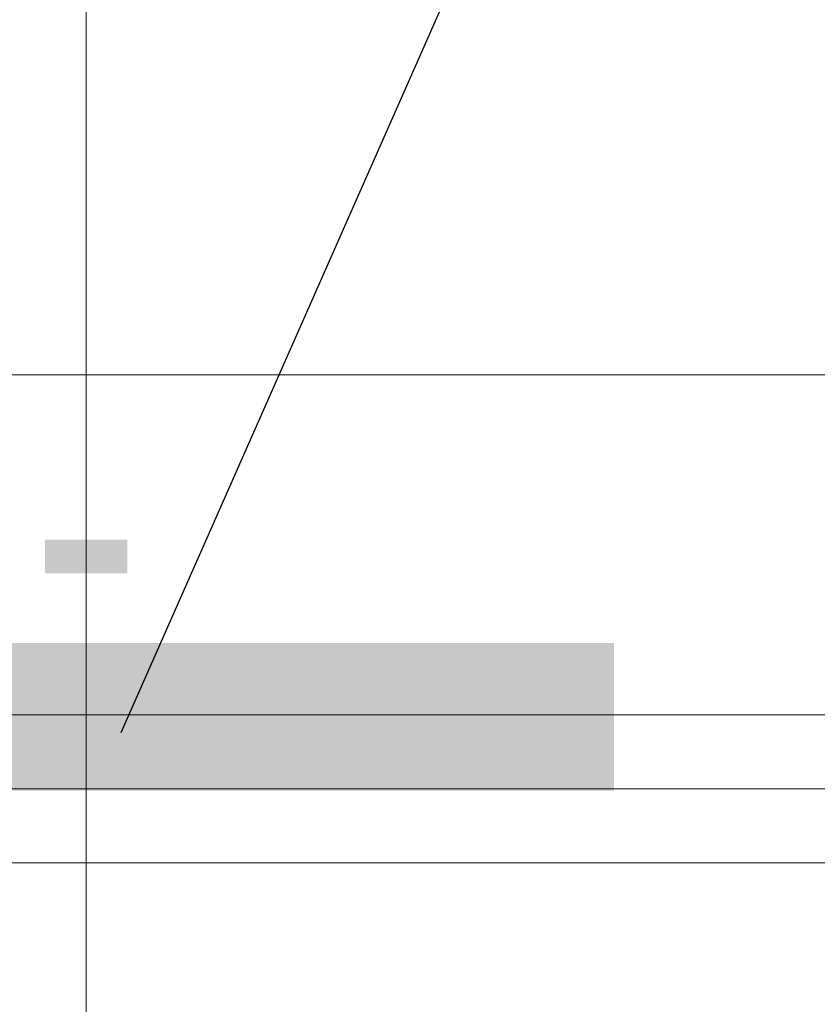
# Model space of a CAD drawing. Header units: millimetres. Extents: x -37445 to 120667, y -123620 to 254214.
# Tile 125 of 219: x 6973 to 7242, y -87293 to -86960. Entities that reach past the tile are written whole.
import ezdxf
from ezdxf import colors
from ezdxf.entities.mleader import LeaderData, LeaderLine
from ezdxf.enums import TextEntityAlignment as Align
from ezdxf.math import Vec2, Vec3

# ---------------------------------------------------------------- set-up
doc = ezdxf.new("R2010")
doc.units = ezdxf.units.MM
doc.linetypes.add('xref_ACAD-LSN_dyspozytornia_PW_rzuty_12$0$DASHED', pattern=[19.05, 12.7, -6.35])
for name, color, linetype, lineweight in [('Inwentaryzacja$0$Leszno_dyspozytornia_inwentaryzacja$0$FL_nawienik_ist.', 4, 'Continuous', 30), ('Inwentaryzacja$0$Leszno_dyspozytornia_inwentaryzacja$0$FL_opisy_went_istn', 250, 'Continuous', 25), ('xref', 8, 'Continuous', 13), ('xref_ACAD-LSN_dyspozytornia_PW_rzuty_12$0$A opis stolarka', 8, 'Continuous', 9), ('xref_ACAD-LSN_dyspozytornia_PW_rzuty_12$0$A opis stolarka NWD typ', 8, 'Continuous', 9), ('xref_ACAD-LSN_dyspozytornia_PW_rzuty_12$0$A widok wyżej', 8, 'xref_ACAD-LSN_dyspozytornia_PW_rzuty_12$0$DASHED', 9), ('xref_ACAD-LSN_dyspozytornia_PW_rzuty_12$0$A-Glaz', 8, 'Continuous', 9)]:
    doc.layers.add(name, color=color, linetype=linetype, lineweight=lineweight)
doc.layers.add('Inwentaryzacja$0$Leszno_dyspozytornia_inwentaryzacja$0$Inwentarka_opis', color=7, linetype='Continuous')
doc.layers.add('xref_ACAD-LSN_dyspozytornia_PW_rzuty_12$0$A opis ppoż okna', color=8, linetype='Continuous', lineweight=13, transparency=0.25)
doc.styles.add('Inwentaryzacja$0$Leszno_dyspozytornia_inwentaryzacja$0$CP_TXT', font='ARIAL.TTF')
doc.styles.add('Inwentaryzacja$0$Leszno_dyspozytornia_inwentaryzacja$0$Standard', font='arial.ttf')
doc.styles.add('xref_ACAD-LSN_dyspozytornia_PW_rzuty_12$0$STYL ASA', font='ARIALN.TTF')
doc.dimstyles.new('Inwentaryzacja$0$Leszno_dyspozytornia_inwentaryzacja$0$STANDARD', dxfattribs={"dimtxt": 0.18, "dimasz": 0.18, "dimexe": 0.18, "dimexo": 0.0625, "dimgap": 0.09, "dimtad": 0, "dimtih": 1, "dimtoh": 1, "dimdec": 4, "dimzin": 0, "dimdsep": 46, "dimtxsty": 'Inwentaryzacja$0$Leszno_dyspozytornia_inwentaryzacja$0$CP_TXT', "dimcen": 0.09, "dimadec": 0, "dimazin": 0, "dimtfac": 1, "dimtdec": 4, "dimtofl": 0, "dimtmove": 0, "dimatfit": 3, "dimfxl": 1, "dimtolj": 1, "dimtzin": 0, "dimarcsym": 0})

# ---------------------------------------------------------------- blocks, each defined once
blk = doc.blocks.new('xref_ACAD-LSN_dyspozytornia_PW_rzuty_12$0$blok do okna')
blk.add_lwpolyline([(-78.5, 0), (28.5, 0)])
blk = doc.blocks.new('xref_ACAD-LSN_dyspozytornia_PW_rzuty_12$0$wtag_UP')
at = {"transparency": 33554687, "elevation": 0}
for points in [[(0, 30), (0, -30)], [(0, -30), (0, -60)]]:
    blk.add_lwpolyline(points, dxfattribs=at)
at = {"ltscale": 0.1, "transparency": 33554687, "style": 'xref_ACAD-LSN_dyspozytornia_PW_rzuty_12$0$STYL ASA'}
blk.add_attdef('WINDOWS:SZEROKOŚĆ', text='', height=12, rotation=90, dxfattribs=at).set_placement((0, 0), align=Align.BOTTOM_CENTER)
blk.add_attdef('WINDOWS:WYSOKOŚĆ', text='', height=12, rotation=90, dxfattribs=at).set_placement((3.6, 0), align=Align.TOP_CENTER)
blk.add_attdef('WINDOWS:PARAPET', text='', height=10, dxfattribs=at).set_placement((0, -70.225, 0), align=Align.MIDDLE_CENTER)
at = {"layer": 'xref_ACAD-LSN_dyspozytornia_PW_rzuty_12$0$A opis ppoż okna', "ltscale": 0.1, "transparency": 33554687, "style": 'xref_ACAD-LSN_dyspozytornia_PW_rzuty_12$0$STYL ASA'}
blk.add_attdef('WINDOWS:PPOŻ', text='', height=10, dxfattribs=at).set_placement((0, -30, 0), align=Align.MIDDLE_CENTER)
at = {"layer": 'xref_ACAD-LSN_dyspozytornia_PW_rzuty_12$0$A opis stolarka NWD typ', "ltscale": 0.1, "transparency": 33554687, "style": 'xref_ACAD-LSN_dyspozytornia_PW_rzuty_12$0$STYL ASA'}
blk.add_attdef('WINDOWS:PODTYP', text='', height=12, rotation=90, dxfattribs=at).set_placement((1.2, 60), align=Align.TOP_CENTER)
blk.add_attdef('WINDOWS:TYP', text='', height=12, rotation=90, dxfattribs=at).set_placement((2.4, 60), align=Align.BOTTOM_CENTER)
blk = doc.blocks.new('xref_ACAD-LSN_dyspozytornia_PW_rzuty_12')
at = {"layer": 'xref_ACAD-LSN_dyspozytornia_PW_rzuty_12$0$A widok wyżej', "linetype": 'xref_ACAD-LSN_dyspozytornia_PW_rzuty_12$0$DASHED', "lineweight": 9, "ltscale": 0.2}
blk.add_line((68249.684, 81981.22), (68072.684, 81981.22), dxfattribs=at)
at = {"layer": 'xref_ACAD-LSN_dyspozytornia_PW_rzuty_12$0$A-Glaz', "linetype": 'Continuous', "lineweight": 9}
blk.add_line((68249.684, 81981.22), (68072.684, 81981.22), dxfattribs=at)
blk.add_lwpolyline([(68244.684, 81964.72), (68244.684, 81969.72), (68077.684, 81969.72), (68077.684, 81964.72)], close=True, dxfattribs=at)
at = {"layer": 'xref_ACAD-LSN_dyspozytornia_PW_rzuty_12$0$A opis stolarka', "linetype": 'Continuous', "lineweight": 9}
ref = blk.add_blockref('xref_ACAD-LSN_dyspozytornia_PW_rzuty_12$0$wtag_UP', (68161.184, 82006.22, 0), dxfattribs=at)
ref.add_attrib('WINDOWS:PPOŻ', '-', dxfattribs={"layer": 'xref_ACAD-LSN_dyspozytornia_PW_rzuty_12$0$A opis ppoż okna', "ltscale": 0.1, "height": 10, "style": 'xref_ACAD-LSN_dyspozytornia_PW_rzuty_12$0$STYL ASA'}).set_placement((68161.184, 81976.22), align=Align.MIDDLE_CENTER)
at = {"layer": 'xref_ACAD-LSN_dyspozytornia_PW_rzuty_12$0$A-Glaz', "linetype": 'Continuous', "lineweight": 9, "rotation": 180}
blk.add_blockref('xref_ACAD-LSN_dyspozytornia_PW_rzuty_12$0$blok do okna', (68161.184, 81967.22), dxfattribs=at)

msp = doc.modelspace()

# ---------------------------------------------------------------- block references
at = {"layer": 'xref', "xscale": 10, "yscale": 10, "zscale": 10}
msp.add_blockref('xref_ACAD-LSN_dyspozytornia_PW_rzuty_12', (-674616.84, -906892.2), dxfattribs=at)

# ---------------------------------------------------------------- next in the draw order: linework, layer by layer
at = {"layer": 'Inwentaryzacja$0$Leszno_dyspozytornia_inwentaryzacja$0$FL_nawienik_ist.', "ltscale": 10, "const_width": 50}
msp.add_lwpolyline([(6773.61, -87195.65), (7173.61, -87195.65)], dxfattribs=at)

# ---------------------------------------------------------------- next in the draw order: leaders
at = {"layer": 'Inwentaryzacja$0$Leszno_dyspozytornia_inwentaryzacja$0$FL_opisy_went_istn', "lineweight": 0, "annotation_type": 0, "has_hookline": 1, "hookline_direction": 0, "text_width": 363.6}
msp.add_leader([(7006.91, -87200.98), (7248.75, -86653.08), (7248.93, -86653.08)], dimstyle='Inwentaryzacja$0$Leszno_dyspozytornia_inwentaryzacja$0$STANDARD', override={"dimgap": 5, "dimtad": 1}, dxfattribs=at)
at = {"layer": 'Inwentaryzacja$0$Leszno_dyspozytornia_inwentaryzacja$0$Inwentarka_opis', "lineweight": 9}
ml = msp.add_multileader_mtext('Standard', dxfattribs=at)
ml.set_content('Hp=1,05', color=256, style='Inwentaryzacja$0$Leszno_dyspozytornia_inwentaryzacja$0$Standard')
ml.set_leader_properties(color=256)
ml.build(insert=Vec2(0, 0))
ml.multileader.update_dxf_attribs({"dogleg_length": 4, "arrow_head_size": 50})
ctx = ml.context
ctx.base_point, ctx.char_height, ctx.arrow_head_size, ctx.landing_gap_size, ctx.plane_origin = Vec3(25378.06, -87055.97), 125, 50, 15, Vec3(84509.39, 139199.46)
notes = []
notes.append((ctx, [(0, (0, 0, 0), (0, 0), (1, 0), 1, [])]))
ctx.mtext.insert, ctx.mtext.width = Vec3(25393.06, -86976.16), 5456.6853
ml = msp.add_multileader_mtext('Standard', dxfattribs=at)
ml.set_content('Hp=1,04', color=256, style='Inwentaryzacja$0$Leszno_dyspozytornia_inwentaryzacja$0$Standard')
ml.set_leader_properties(color=256)
ml.build(insert=Vec2(0, 0))
ml.multileader.update_dxf_attribs({"dogleg_length": 4, "arrow_head_size": 50})
ctx = ml.context
ctx.base_point, ctx.char_height, ctx.arrow_head_size, ctx.landing_gap_size, ctx.plane_origin = Vec3(28290.89, -87055.97), 125, 50, 15, Vec3(87422.22, 139199.46)
notes.append((ctx, [(0, (0, 0, 0), (0, 0), (1, 0), 1, [])]))
ctx.mtext.insert, ctx.mtext.width = Vec3(28305.89, -86976.16), 5456.6853
ml = msp.add_multileader_mtext('Standard', dxfattribs=at)
ml.set_content('Hp=1,07', color=256, style='Inwentaryzacja$0$Leszno_dyspozytornia_inwentaryzacja$0$Standard')
ml.set_leader_properties(color=256)
ml.build(insert=Vec2(0, 0))
ml.multileader.update_dxf_attribs({"dogleg_length": 4, "arrow_head_size": 50})
ctx = ml.context
ctx.base_point, ctx.char_height, ctx.arrow_head_size, ctx.landing_gap_size, ctx.plane_origin = Vec3(37401.37, -87055.97), 125, 50, 15, Vec3(96532.7, 139199.46)
notes.append((ctx, [(0, (0, 0, 0), (0, 0), (1, 0), 1, [])]))
ctx.mtext.insert, ctx.mtext.width = Vec3(37416.37, -86976.16), 5456.6853
for ctx, leaders in notes:
    for number, flags, end, landing, length, lines in leaders:
        leader = LeaderData()
        leader.index, (leader.has_last_leader_line, leader.has_dogleg_vector, leader.attachment_direction) = number, flags
        leader.last_leader_point, leader.dogleg_vector, leader.dogleg_length = Vec3(end), Vec3(landing), length
        for number, points, colour, breaks in lines:
            line = LeaderLine()
            line.index, line.vertices, line.color, line.breaks = number, Vec3.list(points), colors.encode_raw_color(colour), breaks
            leader.lines.append(line)
        ctx.leaders.append(leader)

doc.saveas('drawing.dxf')
